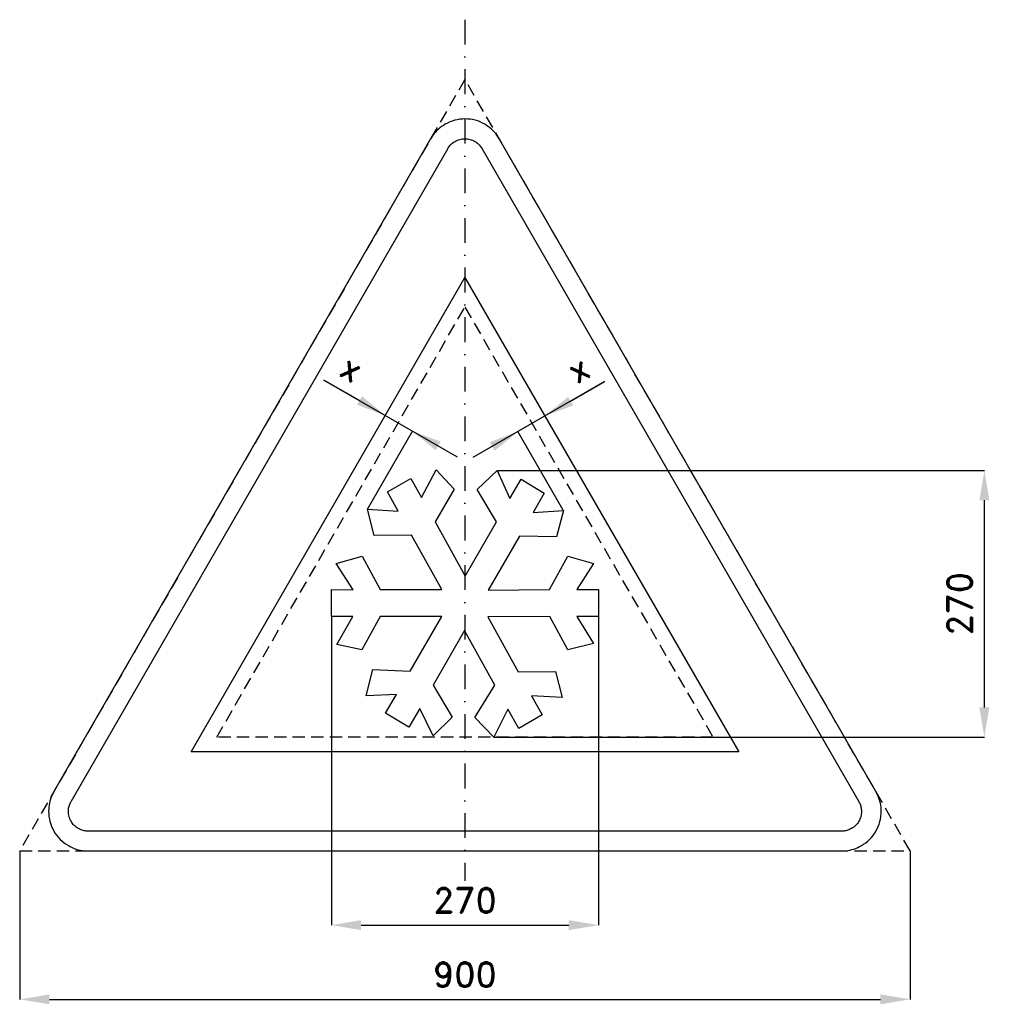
# Model space of a CAD drawing. Header units: millimetres. Extents: x -29 to 951, y -155 to 840.
import ezdxf

# ---------------------------------------------------------------- set-up
doc = ezdxf.new("R2010")
doc.units = ezdxf.units.MM
doc.header["$LTSCALE"] = 5
doc.linetypes.add('ČERCHOVANÁX2', pattern=[2, 1, -0.5, 0, -0.5])
doc.linetypes.add('ČÁRKOVANÁX2', pattern=[1.5, 1, -0.5])
doc.layers.add('Kóty', color=2, linetype='Continuous')
doc.layers.add('Značka', color=7, linetype='Continuous')
doc.styles.get("Standard").update_dxf_attribs({"font": 'romand.shx', "height": 25})
doc.dimstyles.get("Standard").update_dxf_attribs({"dimtxt": 25, "dimasz": 30, "dimexe": 0.18, "dimexo": 0.0625, "dimgap": 12.5, "dimtad": 1, "dimdec": 0, "dimzin": 0, "dimdsep": 46, "dimtxsty": 'Standard', "dimcen": 0.09, "dimadec": 0, "dimazin": 0, "dimtfac": 1, "dimtdec": 0, "dimtofl": 0, "dimtmove": 0, "dimatfit": 3, "dimfxl": 1, "dimtolj": 1, "dimtzin": 0, "dimarcsym": 0})

# ---------------------------------------------------------------- blocks, each defined once
blk = doc.blocks.new('*D0')
at = {"layer": 'Defpoints', "color": 0, "transparency": 16777216}
for p in [(285.72, 236.66), (555.72, 236.66), (555.72, -74.94)]:
    blk.add_point(p, dxfattribs=at)
at = {"layer": 'Kóty', "color": 0, "lineweight": -2, "transparency": 16777216}
for p, q in [((285.72, 236.6), (285.72, -75.12)), ((555.72, 236.6), (555.72, -75.12)), ((315.72, -74.94), (525.72, -74.94))]:
    blk.add_line(p, q, dxfattribs=at)
at = {"layer": 'Kóty', "color": 0, "transparency": 16777216}
for points in [[(315.72, -69.94), (315.72, -79.94), (285.72, -74.94)], [(525.72, -69.94), (525.72, -79.94), (555.72, -74.94)]]:
    blk.add_solid(points, dxfattribs=at)
at = {"layer": 'Kóty', "color": 0, "transparency": 16777216, "insert": (420.72, -49.94), "char_height": 25, "attachment_point": 5}
blk.add_mtext('\\A1;270', dxfattribs=at)
blk = doc.blocks.new('*D1')
at = {"layer": 'Defpoints', "color": 0, "transparency": 16777216}
for p in [(-29.28, 0), (870.72, 0), (870.72, -149.94)]:
    blk.add_point(p, dxfattribs=at)
at = {"layer": 'Kóty', "color": 0, "lineweight": -2, "transparency": 16777216}
for p, q in [((-29.28, -0.06), (-29.28, -150.12)), ((870.72, -0.06), (870.72, -150.12)), ((0.72, -149.94), (840.72, -149.94))]:
    blk.add_line(p, q, dxfattribs=at)
at = {"layer": 'Kóty', "color": 0, "transparency": 16777216}
for points in [[(0.72, -144.94), (0.72, -154.94), (-29.28, -149.94)], [(840.72, -144.94), (840.72, -154.94), (870.72, -149.94)]]:
    blk.add_solid(points, dxfattribs=at)
at = {"layer": 'Kóty', "color": 0, "transparency": 16777216, "insert": (420.72, -124.94), "char_height": 25, "attachment_point": 5}
blk.add_mtext('\\A1;900', dxfattribs=at)
blk = doc.blocks.new('*D2')
at = {"layer": 'Defpoints', "color": 0, "transparency": 16777216}
for p in [(453.42, 384.23), (945.72, 384.23), (449.96, 115)]:
    blk.add_point(p, dxfattribs=at)
at = {"layer": 'Kóty', "color": 0, "lineweight": -2, "transparency": 16777216}
for p, q in [((453.49, 384.23), (945.9, 384.23)), ((945.72, 145), (945.72, 354.23)), ((450.02, 115), (945.9, 115))]:
    blk.add_line(p, q, dxfattribs=at)
at = {"layer": 'Kóty', "color": 0, "transparency": 16777216}
for points in [[(940.72, 354.23), (950.72, 354.23), (945.72, 384.23)], [(940.72, 145), (950.72, 145), (945.72, 115)]]:
    blk.add_solid(points, dxfattribs=at)
at = {"layer": 'Kóty', "color": 0, "transparency": 16777216, "insert": (920.72, 249.61), "char_height": 25, "attachment_point": 5, "rotation": 90}
blk.add_mtext('\\A1;270', dxfattribs=at)

msp = doc.modelspace()

# ---------------------------------------------------------------- linework, layer by layer
at = {"layer": 'Kóty'}
for p, q in [((278.22, 475.73), (412.8, 398.03)), ((314.21, 454.95), (278.22, 475.73)), ((561.83, 474.18), (428.63, 397.28)), ((527.55, 454.38), (561.83, 474.18)), ((322.25, 345.29), (367.81, 424.21)), ((520.14, 344.11), (474.15, 423.76))]:
    msp.add_line(p, q, dxfattribs=at)
for points in [[(316.71, 459.28), (311.71, 450.62), (340.19, 439.95)], [(525.05, 458.71), (530.05, 450.05), (501.57, 439.38)], [(396.2, 413.39), (391.2, 404.73), (367.72, 424.06)], [(445.76, 412.94), (450.76, 404.28), (474.24, 423.61)]]:
    msp.add_solid(points, dxfattribs=at)
at = {"layer": 'Značka', "color": 6, "linetype": 'ČERCHOVANÁX2', "lineweight": 25, "ltscale": 5}
msp.add_line((420.72, 839.71), (420.72, -30.29), dxfattribs=at)
at = {"layer": 'Značka', "color": 6, "linetype": 'ČÁRKOVANÁX2', "ltscale": 2.5}
for points in [[(870.72, 0), (420.72, 779.42), (-29.28, 0)], [(169.9, 114.94), (420.72, 549.36), (671.53, 114.94)]]:
    msp.add_lwpolyline(points, close=True, dxfattribs=at)
at = {"layer": 'Značka', "color": 5}
msp.add_lwpolyline([(836.08, 60), (455.36, 719.42), (454.24, 721.19, 0.010748), (453.08, 722.93, 0.055773), (447.54, 729.17, 0.055979), (440.72, 734.06, 0.069561), (431.09, 738.14, 0.069791), (420.72, 739.42, 0.069502), (410.36, 738.12, 0.067732), (400.72, 734.06, 0.055944), (393.86, 729.2, 0.061133), (388.36, 722.93, 0.012257), (387.19, 721.2), (386.08, 719.42), (5.36, 60, 0.003576), (4.38, 58.15, 0.010722), (3.46, 56.27, 0.055711), (0.83, 48.35, 0.055985), (0, 40, 0.069591), (1.29, 29.62, 0.069767), (5.36, 20, 0.069481), (11.67, 11.68, 0.067775), (20, 5.36, 0.055964), (27.65, 1.85, 0.061097), (35.82, 0.22, 0.01224), (37.91, 0.07, 0.004081), (40, 0), (801.43, 0, 0.003581), (803.53, 0.08, 0.010743), (805.62, 0.22, 0.055797), (813.79, 1.9, 0.055991), (821.43, 5.36, 0.069582), (829.78, 11.66, 0.069787), (836.08, 20, 0.069497), (840.13, 29.62, 0.067792), (841.43, 40, 0.055928), (840.65, 48.37, 0.060939), (837.98, 56.27), (837.06, 58.15), (836.08, 60)], format="xyb", dxfattribs=at)
at = {"layer": 'Značka', "color": 1}
msp.add_lwpolyline([(801.43, 20), (40, 20, -0.003586), (38.95, 20.04, -0.010756), (37.91, 20.11, -0.05582), (33.82, 20.95, -0.05597), (30, 22.68, -0.06955), (25.83, 25.83, -0.069786), (22.68, 30, -0.069503), (20.65, 34.81, -0.067814), (20, 40, -0.055933), (20.39, 44.19, -0.060881), (21.73, 48.13, -0.012187), (22.19, 49.07, -0.00406), (22.68, 50), (403.4, 709.42), (403.95, 710.31), (404.54, 711.18, -0.055851), (407.31, 714.3, -0.05603), (410.72, 716.74, -0.069574), (415.53, 718.78, -0.069723), (420.72, 719.42, -0.069439), (425.9, 718.77, -0.067755), (430.72, 716.74, -0.055971), (434.15, 714.31, -0.061159), (436.9, 711.18), (437.48, 710.31), (438.04, 709.42), (818.76, 50), (819.24, 49.07), (819.71, 48.13, -0.055637), (821.02, 44.18, -0.055928), (821.43, 40, -0.069571), (820.79, 34.81, -0.069825), (818.76, 30, -0.069532), (815.6, 25.84, -0.067733), (811.43, 22.68, -0.055923), (807.61, 20.93, -0.061121), (803.53, 20.11, -0.012253), (802.48, 20.04, -0.004086), (801.43, 20)], format="xyb", dxfattribs=at)
msp.add_lwpolyline([(143.92, 100), (420.72, 579.42), (697.51, 100), (143.92, 100)], dxfattribs=at)
at = {"layer": 'Značka', "color": 5}
msp.add_lwpolyline([(489.72, 342.03), (520.2, 344), (513.25, 317.31), (475.82, 318.1), (444.16, 263.54), (506.3, 263.93), (524.65, 297.69), (550.7, 290.44), (533.91, 263.93), (555.72, 263.93), (555.72, 236.66), (533.72, 236.66), (550.51, 209.58), (524.84, 203.31), (506.51, 236.66), (443.98, 236.46), (474.66, 180.94), (512.1, 181.33), (519.04, 154.84), (487.98, 156.8), (498.79, 137.37), (475.04, 123.64), (464.24, 143.26), (449.96, 115), (430.85, 134.83), (450.92, 167.4), (420.42, 222.54), (388.58, 167.4), (407.68, 135.02), (388.58, 116.18), (375.08, 144.05), (363.87, 125.01), (340.53, 139.14), (351.72, 158.18), (321.03, 156.6), (327.59, 183.29), (365.23, 181.52), (397.46, 236.66), (334.92, 236.66), (316.6, 203.31), (291.11, 208.4), (307.53, 236.66), (285.72, 236.66), (285.72, 263.93), (307.72, 263.75), (290.73, 290.44), (316.78, 297.69), (334.92, 263.93), (397.46, 263.93), (366.77, 319.08), (328.94, 318.49), (322.18, 345.18), (353.27, 343.21), (342.46, 362.84), (366.2, 376.38), (376.99, 356.94), (391.66, 385), (409.8, 365.39), (390.51, 332.62), (421.01, 277.48), (452.65, 332.62), (432.98, 365.19), (453.42, 384.23), (466.17, 356.17), (477.54, 375.59), (500.9, 361.26), (489.72, 342.03)], dxfattribs=at)

# ---------------------------------------------------------------- texts
at = {"layer": 'Kóty', "char_height": 25, "attachment_point": 5}
for insert, rotation in [((306.48, 487.79), 329.9999), ((535.12, 486.97), 30.0001)]:
    msp.add_mtext('\\A1;x', dxfattribs=dict(at, insert=insert, rotation=rotation))

# ---------------------------------------------------------------- dimensions: what is measured, and where the dimension line sits
at = {"layer": 'Kóty'}
dim = msp.add_linear_dim(base=(945.72, 384.23), p1=(449.96, 115), p2=(453.42, 384.23), angle=90, text='270', dimstyle='Standard', dxfattribs=at)
dim.commit()
dim.dimension.update_dxf_attribs({"geometry": '*D2', "text_midpoint": (920.72, 249.61)})
for base, p1, p2, picture, middle in [((555.72, -74.94), (285.72, 236.66), (555.72, 236.66), '*D0', (420.72, -49.94)), ((870.72, -149.94), (-29.28, 0), (870.72, 0), '*D1', (420.72, -124.94))]:
    dim = msp.add_linear_dim(base=base, p1=p1, p2=p2, dimstyle='Standard', dxfattribs=at)
    dim.commit()
    dim.dimension.update_dxf_attribs({"geometry": picture, "text_midpoint": middle})

doc.saveas('drawing.dxf')
